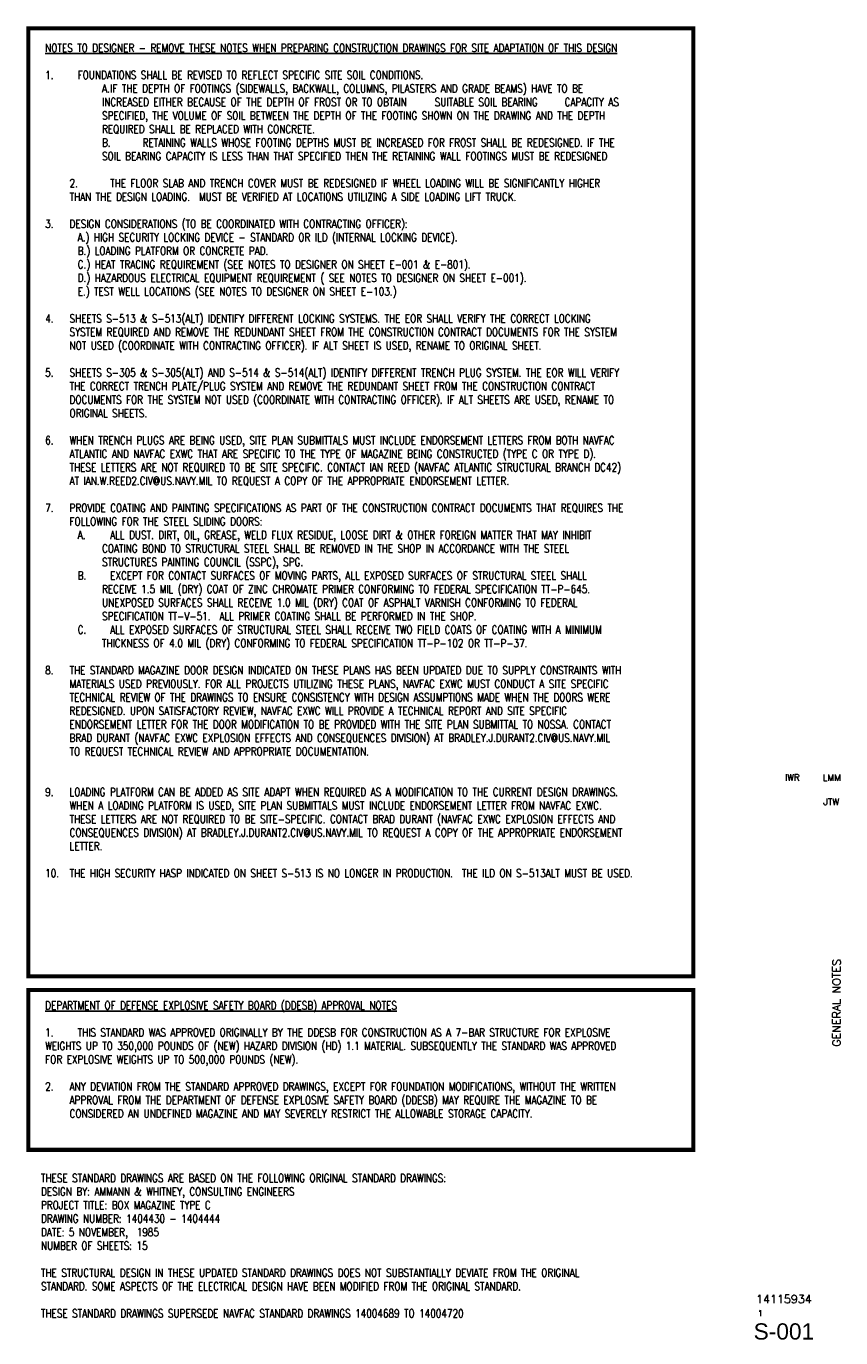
# Paper-space layout 'Layout1' of a CAD drawing. Header units: inches. Extents: x 2 to 33.1, y 0.8 to 21.1.
# Tile 2 of 2: x 20.6 to 33.1, y 0.8 to 21. Entities that reach past the tile are written whole.
import ezdxf
from ezdxf.enums import TextEntityAlignment as Align

# ---------------------------------------------------------------- set-up
doc = ezdxf.new("R2010")
doc.units = ezdxf.units.IN
doc.header["$MEASUREMENT"] = 0
for name, color, linetype in [('BORDER-TXT', 2, 'Continuous'), ('G-ANNO-TTLB-LABL', 2, 'Continuous'), ('G-ANNO-TTLB-TEXT', 3, 'Continuous'), ('S-ANNO-TEXT BOX DEL', 2, 'Continuous')]:
    doc.layers.add(name, color=color, linetype=linetype)
doc.styles.add('Arial4', font='romans.shx', dxfattribs={"width": 0.8, "height": 0.125})
doc.styles.add('Arial8', font='romans.shx', dxfattribs={"width": 0.8, "height": 0.125})
doc.styles.add('ROMANS', font='ROMANS.shx', dxfattribs={"width": 0.8})
doc.styles.add('TITLES', font='swiss.ttf')

# ---------------------------------------------------------------- blocks, each defined once
blk = doc.blocks.new('NAVFAC-INFO')
at = {"layer": 'G-ANNO-TTLB-LABL', "style": 'ROMANS'}
blk.add_attdef('SHEETREVDATE', (1.054, 0.746), '', height=0.0938, rotation=90, dxfattribs=at)
at = {"layer": 'G-ANNO-TTLB-TEXT', "style": 'ROMANS'}
for p in [(31.835, 9.651), (32.838, 9.658), (32.254, 9.467), (31.998, 9.28)]:
    blk.add_attdef('???', text='', height=0.1, dxfattribs=at).set_placement(p, align=Align.MIDDLE)
for tag, height, p in [('SHEET_TITLE_1_OF_2', 0.125, (32.964, 6)), ('SHEET_TITLE_1_OF_1', 0.15, (33.049, 6)), ('SHEET_TITLE_2_OF_2', 0.125, (33.124, 6))]:
    blk.add_attdef(tag, text='', height=height, rotation=90, dxfattribs=at).set_placement(p, align=Align.CENTER)
at = {"layer": 'G-ANNO-TTLB-TEXT', "color": 4}
for tag, height, style, p in [('SCALE', 0.1, 'ROMANS', (32.25, 2.719)), ('######', 0.0938, 'ROMANS', (32.625, 2.531)), ('#######', 0.125, 'ROMANS', (32.25, 1.437)), ('##', 0.0938, 'ROMANS', (31.885, 1.219)), ('#-###', 0.25, 'TITLES', (32.25, 0.938))]:
    blk.add_attdef(tag, text='', height=height, dxfattribs=dict(at, style=style)).set_placement(p, align=Align.MIDDLE)

psp = doc.layouts.get("Layout1")

# ---------------------------------------------------------------- linework, layer by layer
at = {"layer": 'S-ANNO-TEXT BOX DEL', "const_width": 0.0625}
for points in [[(30.853, 6.406), (30.853, 21.01), (20.611, 21.01), (20.611, 6.406)], [(30.853, 3.735), (30.853, 6.196), (20.611, 6.196), (20.611, 3.735)]]:
    psp.add_lwpolyline(points, close=True, dxfattribs=at)

# ---------------------------------------------------------------- block references
at = {"ltscale": 3}
ref = psp.add_blockref('NAVFAC-INFO', (0, 0), dxfattribs=at)
ref.add_attrib('SHEET_TITLE_2_OF_2', 'GENERAL NOTES', dxfattribs={"layer": 'G-ANNO-TTLB-TEXT', "height": 0.125, "rotation": 90, "style": 'ROMANS'}).set_placement((33.124, 6), align=Align.CENTER)
ref.add_attrib('#######', '14115934', dxfattribs={"layer": 'G-ANNO-TTLB-TEXT', "color": 4, "height": 0.125, "style": 'ROMANS'}).set_placement((32.25, 1.437), align=Align.MIDDLE)
ref.add_attrib('##', '1', dxfattribs={"layer": 'G-ANNO-TTLB-TEXT', "color": 4, "height": 0.0938, "style": 'ROMANS'}).set_placement((31.885, 1.219), align=Align.MIDDLE)
ref.add_attrib('#-###', 'S-001', dxfattribs={"layer": 'G-ANNO-TTLB-TEXT', "color": 4, "height": 0.25, "style": 'TITLES'}).set_placement((32.25, 0.938), align=Align.MIDDLE)
ref.add_attrib('???', 'IWR', dxfattribs={"layer": 'G-ANNO-TTLB-TEXT', "height": 0.1, "style": 'ROMANS'}).set_placement((32.379, 9.47), align=Align.MIDDLE)
ref.add_attrib('???', 'LMM', dxfattribs={"layer": 'G-ANNO-TTLB-TEXT', "height": 0.1, "style": 'ROMANS'}).set_placement((32.987, 9.467), align=Align.MIDDLE)
ref.add_attrib('???', 'JTW', dxfattribs={"layer": 'G-ANNO-TTLB-TEXT', "height": 0.1, "style": 'ROMANS'}).set_placement((32.978, 9.095), align=Align.MIDDLE)

# ---------------------------------------------------------------- texts
at = {"layer": 'BORDER-TXT', "insert": (20.807, 3.363), "char_height": 0.125, "width": 9.7825, "attachment_point": 1, "style": 'Arial4'}
psp.add_mtext('THESE STANDARD DRAWINGS ARE BASED ON THE FOLLOWING ORIGINAL STANDARD DRAWINGS:\\PDESIGN BY: AMMANN & WHITNEY, CONSULTING ENGINEERS\\PPROJECT TITLE: BOX MAGAZINE TYPE C\\PDRAWING NUMBER: 1404430 - 1404444\\PDATE: 5 NOVEMBER,  1985\\PNUMBER OF SHEETS: 15\\P\\PTHE STRUCTURAL DESIGN IN THESE UPDATED STANDARD DRAWINGS DOES NOT SUBSTANTIALLY DEVIATE FROM THE ORIGINAL STANDARD. SOME ASPECTS OF THE ELECTRICAL DESIGN HAVE BEEN MODIFIED FROM THE ORIGINAL STANDARD.\\P\\PTHESE STANDARD DRAWINGS SUPERSEDE NAVFAC STANDARD DRAWINGS 14004689 TO 14004720', dxfattribs=at)
at = {"layer": 'S-ANNO-TEXT BOX DEL', "insert": (20.872, 20.769), "char_height": 0.125, "width": 9.66258, "attachment_point": 1, "style": 'Arial8'}
psp.add_mtext('{\\LNOTES TO DESIGNER - REMOVE THESE NOTES WHEN PREPARING CONSTRUCTION DRAWINGS FOR SITE ADAPTATION OF THIS DESIGN\\P\\P\\pxi-3,l3,t3;}1.^IFOUNDATIONS SHALL BE REVISED TO REFLECT SPECIFIC SITE SOIL CONDITIONS.\\P\\pl7,t4;A.^IIF THE DEPTH OF FOOTINGS (SIDEWALLS, BACKWALL, COLUMNS, PILASTERS AND GRADE BEAMS) HAVE TO BE INCREASED EITHER BECAUSE OF THE DEPTH OF FROST OR TO OBTAIN ^ISUITABLE SOIL BEARING ^ICAPACITY AS SPECIFIED, THE VOLUME OF SOIL BETWEEN THE DEPTH OF THE FOOTING SHOWN ON THE DRAWING AND THE DEPTH REQUIRED SHALL BE REPLACED WITH CONCRETE.\\PB.^IRETAINING WALLS WHOSE FOOTING DEPTHS MUST BE INCREASED FOR FROST SHALL BE REDESIGNED. IF THE SOIL BEARING CAPACITY IS LESS THAN THAT SPECIFIED THEN THE RETAINING WALL FOOTINGS MUST BE REDESIGNED\\P\\P\\pl3,t3;2.^ITHE FLOOR SLAB AND TRENCH COVER MUST BE REDESIGNED IF WHEEL LOADING WILL BE SIGNIFICANTLY HIGHER THAN THE DESIGN LOADING.  MUST BE VERIFIED AT LOCATIONS UTILIZING A SIDE LOADING LIFT TRUCK.\\P\\pi0,l0,tz;\\P\\pi-3,l3,t3;3.^IDESIGN CONSIDERATIONS (TO BE COORDINATED WITH CONTRACTING OFFICER):\\P\\pi0,l0,tz;^IA.) HIGH SECURITY LOCKING DEVICE - STANDARD OR ILD (INTERNAL LOCKING DEVICE).\\P^IB.) LOADING PLATFORM OR CONCRETE PAD.\\P^IC.) HEAT TRACING REQUIREMENT (SEE NOTES TO DESIGNER ON SHEET E-001 & E-801).\\P^ID.) HAZARDOUS ELECTRICAL EQUIPMENT REQUIREMENT ( SEE NOTES TO DESIGNER ON SHEET E-001).\\P^IE.) TEST WELL LOCATIONS (SEE NOTES TO DESIGNER ON SHEET E-103.)\\P\\P\\pi-3,l3,t3;4.^ISHEETS S-513 & S-513(ALT) IDENTIFY DIFFERENT LOCKING SYSTEMS. THE EOR SHALL VERIFY THE CORRECT LOCKING SYSTEM REQUIRED AND REMOVE THE REDUNDANT SHEET FROM THE CONSTRUCTION CONTRACT DOCUMENTS FOR THE SYSTEM NOT USED (COORDINATE WITH CONTRACTING OFFICER). IF ALT SHEET IS USED, RENAME TO ORIGINAL SHEET.\\P\\P5.^ISHEETS S-305 & S-305(ALT) AND S-514 & S-514(ALT) IDENTIFY DIFFERENT TRENCH PLUG SYSTEM. THE EOR WILL VERIFY THE CORRECT TRENCH PLATE/PLUG SYSTEM AND REMOVE THE REDUNDANT SHEET FROM THE CONSTRUCTION CONTRACT DOCUMENTS FOR THE SYSTEM NOT USED (COORDINATE WITH CONTRACTING OFFICER). IF ALT SHEETS ARE USED, RENAME TO ORIGINAL SHEETS.\\P\\P6.^IWHEN TRENCH PLUGS ARE BEING USED, SITE PLAN SUBMITTALS MUST INCLUDE ENDORSEMENT LETTERS FROM BOTH NAVFAC ATLANTIC AND NAVFAC EXWC THAT ARE SPECIFIC TO THE TYPE OF MAGAZINE BEING CONSTRUCTED (TYPE C OR TYPE D). THESE LETTERS ARE NOT REQUIRED TO BE SITE SPECIFIC. CONTACT IAN REED (NAVFAC ATLANTIC STRUCTURAL BRANCH DC42) AT IAN.W.REED2.CIV@US.NAVY.MIL TO REQUEST A COPY OF THE APPROPRIATE ENDORSEMENT LETTER.\\P\\pi0,l0,tz;\\P\\pi-3,l3,t3;7.^IPROVIDE COATING AND PAINTING SPECIFICATIONS AS PART OF THE CONSTRUCTION CONTRACT DOCUMENTS THAT REQUIRES THE FOLLOWING FOR THE STEEL SLIDING DOORS:\\P\\pl7,t4;A.^IALL DUST. DIRT, OIL, GREASE, WELD FLUX RESIDUE, LOOSE DIRT & OTHER FOREIGN MATTER THAT MAY INHIBIT COATING BOND TO STRUCTURAL STEEL SHALL BE REMOVED IN THE SHOP IN ACCORDANCE WITH THE STEEL STRUCTURES PAINTING COUNCIL (SSPC), SPG.\\PB.^IEXCEPT FOR CONTACT SURFACES OF MOVING PARTS, ALL EXPOSED SURFACES OF STRUCTURAL STEEL SHALL RECEIVE 1.5 MIL (DRY) COAT OF ZINC CHROMATE PRIMER CONFORMING TO FEDERAL SPECIFICATION TT-P-645.  UNEXPOSED SURFACES SHALL RECEIVE 1.0 MIL (DRY) COAT OF ASPHALT VARNISH CONFORMING TO FEDERAL SPECIFICATION TT-V-51.  ALL PRIMER COATING SHALL BE PERFORMED IN THE SHOP.\\PC.^IALL EXPOSED SURFACES OF STRUCTURAL STEEL SHALL RECEIVE TWO FIELD COATS OF COATING WITH A MINIMUM THICKNESS OF 4.0 MIL (DRY) CONFORMING TO FEDERAL SPECIFICATION TT-P-102 OR TT-P-37.\\P\\pi0,l0,tz;\\P\\pi-3,l3,t3;8.^ITHE STANDARD MAGAZINE DOOR DESIGN INDICATED ON THESE PLANS HAS BEEN UPDATED DUE TO SUPPLY CONSTRAINTS WITH MATERIALS USED PREVIOUSLY. FOR ALL PROJECTS UTILIZING THESE PLANS, NAVFAC EXWC MUST CONDUCT A SITE SPECIFIC TECHNICAL REVIEW OF THE DRAWINGS TO ENSURE CONSISTENCY WITH DESIGN ASSUMPTIONS MADE WHEN THE DOORS WERE REDESIGNED. UPON SATISFACTORY REVIEW, NAVFAC EXWC WILL PROVIDE A TECHNICAL REPORT AND SITE SPECIFIC ENDORSEMENT LETTER FOR THE DOOR MODIFICATION TO BE PROVIDED WITH THE SITE PLAN SUBMITTAL TO NOSSA. CONTACT BRAD DURANT (NAVFAC EXWC EXPLOSION EFFECTS AND CONSEQUENCES DIVISION) AT BRADLEY.J.DURANT2.CIV@US.NAVY.MIL TO REQUEST TECHNICAL REVIEW AND APPROPRIATE DOCUMENTATION.\\P\\pi0,l0,tz;\\P\\P\\pi-3,l3,t3;9.^ILOADING PLATFORM CAN BE ADDED AS SITE ADAPT WHEN REQUIRED AS A MODIFICATION TO THE CURRENT DESIGN DRAWINGS. WHEN A LOADING PLATFORM IS USED, SITE PLAN SUBMITTALS MUST INCLUDE ENDORSEMENT LETTER FROM NAVFAC EXWC. THESE LETTERS ARE NOT REQUIRED TO BE SITE-SPECIFIC. CONTACT BRAD DURANT (NAVFAC EXWC EXPLOSION EFFECTS AND CONSEQUENCES DIVISION) AT BRADLEY.J.DURANT2.CIV@US.NAVY.MIL TO REQUEST A COPY OF THE APPROPRIATE ENDORSEMENT LETTER.\\P\\pi0,l0,tz;\\P\\pi-3,l3,t3;10.^ITHE HIGH SECURITY HASP INDICATED ON SHEET S-513 IS NO LONGER IN PRODUCTION.  THE ILD ON S-513ALT MUST BE USED.', dxfattribs=at)
at = {"layer": 'S-ANNO-TEXT BOX DEL', "insert": (20.872, 6.023), "char_height": 0.125, "attachment_point": 1, "style": 'Arial8'}
psp.add_mtext_dynamic_manual_height_columns('{\\LDEPARTMENT OF DEFENSE EXPLOSIVE SAFETY BOARD (DDESB) APPROVAL NOTES\\P\\P\\pxi-3,l3,t3;}1.^ITHIS STANDARD WAS APPROVED ORIGINALLY BY THE DDESB FOR CONSTRUCTION AS A 7-BAR STRUCTURE FOR EXPLOSIVE WEIGHTS UP TO 350,000 POUNDS OF (NEW) HAZARD DIVISION (HD) 1.1 MATERIAL. SUBSEQUENTLY THE STANDARD WAS APPROVED FOR EXPLOSIVE WEIGHTS UP TO 500,000 POUNDS (NEW).  \\P\\pi0,l0,tz;\\P\\pi-3,l3,t3;2.^IANY DEVIATION FROM THE STANDARD APPROVED DRAWINGS, EXCEPT FOR FOUNDATION MODIFICATIONS, WITHOUT THE WRITTEN APPROVAL FROM THE DEPARTMENT OF DEFENSE EXPLOSIVE SAFETY BOARD (DDESB) MAY REQUIRE THE MAGAZINE TO BE CONSIDERED AN UNDEFINED MAGAZINE AND MAY SEVERELY RESTRICT THE ALLOWABLE STORAGE CAPACITY.', width=9.83686, gutter_width=1.25, heights=[0], dxfattribs=at)

doc.saveas('drawing.dxf')
